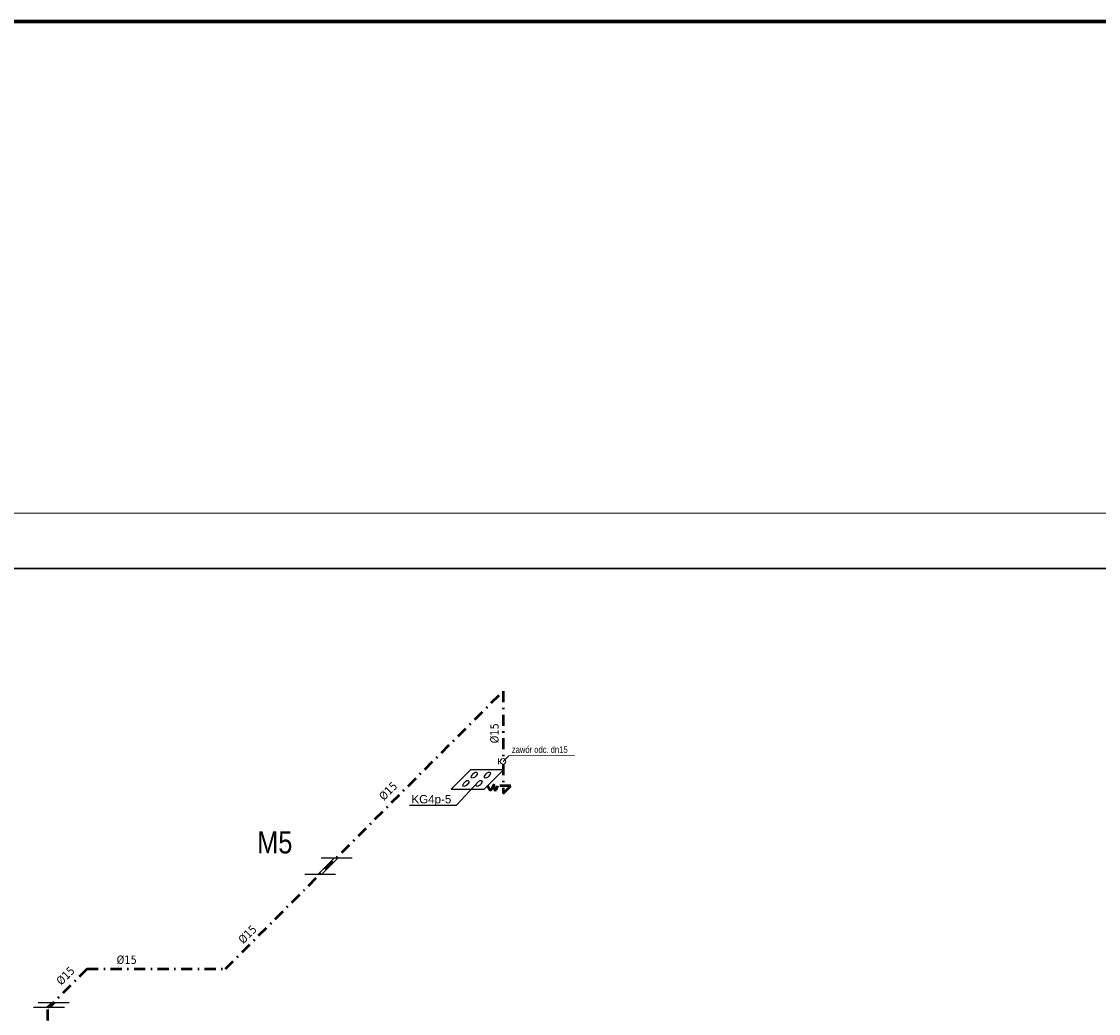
# Model space of a CAD drawing. Extents: x 33706 to 249013, y -74890 to 17912.
# Tile 129 of 175: x 122211 to 124159, y -38698 to -36905. Entities that reach past the tile are written whole.
import ezdxf

# ---------------------------------------------------------------- set-up
doc = ezdxf.new("R2010")
doc.units = 0
doc.header["$MEASUREMENT"] = 0
doc.linetypes.add('DASHDOT', pattern=[8.5, 4, -2, 0.5, -2])
for name, color, linetype, lineweight in [('_konstrukcja', 96, 'Continuous', 20), ('A-ARM', 1, 'Continuous', 15), ('inst-gaz-rury', 50, 'Continuous', 50), ('inst. - CIENKA', 7, 'Continuous', 13), ('Linia_0.3', 7, 'Continuous', 30), ('proj_gaz', 50, 'GAZ', 50), ('URZADZANIA', 3, 'Continuous', 15), ('urzadzenia', 6, 'Continuous', 15), ('wymiar', 3, 'Continuous', 13), ('WYMIARKI', 250, 'Continuous', 13)]:
    doc.layers.add(name, color=color, linetype=linetype, lineweight=lineweight)
doc.layers.add('Opisy', color=2, linetype='Continuous')
doc.layers.add('urządzenia', color=140, linetype='Continuous')
doc.styles.add('Arial narrow', font='ARIALN.TTF')
doc.styles.add('GENERATED_STYLE_1', font='ARIAL.TTF')
doc.styles.get("Standard").update_dxf_attribs({"font": 'ARIALN.TTF'})
doc.linetypes.add('GAZ', pattern='A,0.5,-0.2,["GAZ",Standard,S=0.1,R=0,X=-0.1,Y=-0.05],-0.25', length=0.95)

msp = doc.modelspace()

# ---------------------------------------------------------------- linework, layer by layer
for p, q in [((122753.3, -38416.6), (122809.1, -38416.6)), ((122723.6, -38446.3), (122779.4, -38446.3)), ((122233.2, -38686.8), (122289, -38686.8)), ((122241.7, -38678.3), (122297.5, -38678.3))]:
    msp.add_line(p, q)
at = {"layer": '_konstrukcja', "lineweight": 70, "ltscale": 50}
msp.add_lwpolyline([(111412.2, -36904.6), (127363.5, -36904.6), (127363.5, -50470.8), (111412.2, -50470.8)], close=True, dxfattribs=at)
at = {"layer": 'inst-gaz-rury', "linetype": 'DASHDOT', "ltscale": 5}
for p, q in [((122580.1, -38617.4), (123082.1, -38115.4)), ((123082.1, -38115.4), (123082.1, -38237.3)), ((123082.1, -38247.3), (123082.1, -38300.4)), ((123096.2, -38286.2), (123072.4, -38286.2)), ((123082.1, -38300.4), (123096.2, -38286.2)), ((122330.1, -38617.4), (122259.3, -38688.1)), ((122330.1, -38617.4), (122580.1, -38617.4)), ((122259.3, -39008.1), (122259.3, -38688.1))]:
    msp.add_line(p, q, dxfattribs=at)
at = {"layer": 'inst. - CIENKA', "ltscale": 0.05}
msp.add_line((123211.2, -38231.9), (123092.7, -38232), dxfattribs=at)
at = {"layer": 'Linia_0.3'}
msp.add_lwpolyline([(121928.3, -40663.4), (125928.3, -40663.4), (125928.3, -37893.4), (121928.3, -37893.4)], close=True, dxfattribs=at)
at = {"layer": 'Opisy'}
msp.add_line((122913.2, -38321.3), (122998.1, -38321.4), dxfattribs=at)
at = {"layer": 'proj_gaz', "linetype": 'Continuous'}
msp.add_spline([(123072.4, -38286.2), (123068, -38294.7), (123065.4, -38284.4), (123060.3, -38294.4), (123054.4, -38285.7)], degree=3, dxfattribs=at)
at = {"layer": 'URZADZANIA'}
for p, q in [((122747.9, -38446.3), (122777.6, -38416.6)), ((122754.6, -38446.3), (122784.3, -38416.6)), ((122257.5, -38686.8), (122266, -38678.3)), ((122264.2, -38686.8), (122272.7, -38678.3))]:
    msp.add_line(p, q, dxfattribs=at)
at = {"layer": 'urzadzenia'}
for p, q in [((123073.8, -38237.1), (123073.8, -38247.3)), ((123077.1, -38242.6), (123073.8, -38242.6))]:
    msp.add_line(p, q, dxfattribs=at)
msp.add_circle((123082.1, -38242.3), 4.98, dxfattribs=at)
at = {"layer": 'urządzenia', "linetype": 'Continuous'}
for p, q in [((122988.2, -38292.4), (123023.2, -38257.4)), ((123053.2, -38257.4), (123023.2, -38257.4)), ((123048.2, -38292.4), (123083.2, -38257.4)), ((123083.2, -38257.4), (123053.2, -38257.4)), ((122988.2, -38292.4), (123018.2, -38292.4)), ((123018.2, -38292.4), (123048.2, -38292.4))]:
    msp.add_line(p, q, dxfattribs=at)
for centre in [(123030.1, -38267.1), (123053.8, -38267.1), (123015.1, -38282.1), (123038.8, -38282.1)]:
    msp.add_ellipse(centre, major_axis=(4.9, 4.9), ratio=0.470588, dxfattribs=at)
at = {"layer": 'wymiar'}
msp.add_line((123037, -38279.4), (122998.1, -38321.4), dxfattribs=at)
msp.add_lwpolyline([(121828.3, -40763.4), (126028.3, -40763.4), (126028.3, -37793.4), (121828.3, -37793.4), (121828.3, -40763.4)], dxfattribs=at)
at = {"layer": 'WYMIARKI'}
msp.add_line((123082.1, -38242.3), (123092.7, -38232), dxfattribs=at)

# ---------------------------------------------------------------- texts
at = {"style": 'GENERATED_STYLE_1'}
msp.add_text('KG4p-5', height=15, dxfattribs=at).set_placement((122916.5, -38318.1))
at = {"layer": 'A-ARM', "lineweight": 25, "ltscale": 50, "insert": (122637.6, -38368.7), "char_height": 40, "width": 368.664, "attachment_point": 1, "style": 'Arial narrow'}
msp.add_mtext('M5', dxfattribs=at)
at = {"layer": 'WYMIARKI', "char_height": 15, "width": 253.75, "attachment_point": 1}
for insert, rotation in [((123059, -38209.6), 90), ((122856.1, -38303.4), 45), ((122601.8, -38562.5), 45), ((122272.7, -38637.3), 45)]:
    msp.add_mtext('{\\fTahoma|b0|i0|c238|p8;%%c15}', dxfattribs=dict(at, insert=insert, rotation=rotation))
at = {"layer": 'WYMIARKI', "attachment_point": 1}
for s, insert, char_height, width in [('{\\fArial Narrow|b0|i0|c238|p0;zawór odc. dn15}', (123098.1, -38214.9), 12, 314.121), ('{\\fTahoma|b0|i0|c238|p8;%%c15}', (122383.5, -38593.3), 15, 253.75)]:
    msp.add_mtext(s, dxfattribs=dict(at, insert=insert, char_height=char_height, width=width))

doc.saveas('drawing.dxf')
